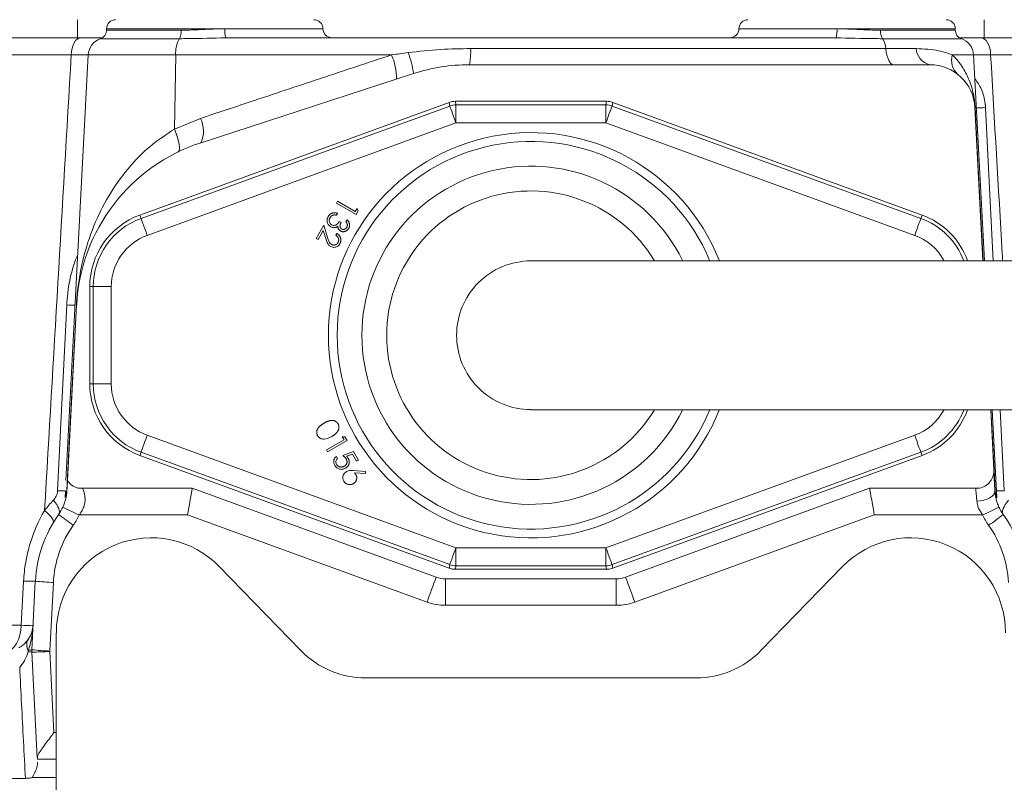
# Model space of a CAD drawing. Header units: millimetres. Extents: x 647 to 1402, y 1107 to 2598.
# Tile 6 of 11: x 968 to 1077, y 2020 to 2105. Entities that reach past the tile are written whole.
import ezdxf

# ---------------------------------------------------------------- set-up
doc = ezdxf.new("R2010")
doc.units = ezdxf.units.MM

msp = doc.modelspace()

# ---------------------------------------------------------------- linework, layer by layer
at = {"color": 7, "linetype": 'Continuous', "lineweight": 15}
for p, q in [((974.05, 2102.51), (974.05, 2104.52)), ((1074.95, 2102.51), (1074.95, 2104.52)), ((963.34, 2102.51), (974.41, 2102.51)), ((977.29, 2103.52), (977.29, 2103.36)), ((990.45, 2103.52), (996.4, 2103.52)), ((990.54, 2102.51), (1058.46, 2102.51)), ((1071.13, 2103.52), (1058.55, 2103.52)), ((1071.71, 2103.36), (1071.71, 2103.52)), ((1074.59, 2102.51), (1085.66, 2102.51)), ((973.35, 2100.61), (962.05, 2100.61)), ((975.24, 2100.61), (972.76, 2053.27)), ((984.97, 2100.61), (984.84, 2092.35)), ((1008.99, 2100.61), (984.97, 2100.61)), ((1017.79, 2101.31), (1063.98, 2101.31)), ((1063.98, 2101.31), (1067.36, 2101.31)), ((1074.96, 2077.69), (1073.76, 2100.61)), ((1086.95, 2100.61), (1075.65, 2100.61)), ((1068.89, 2099.51), (1017.65, 2099.51)), ((1011.45, 2098.52), (987.79, 2090.84)), ((1015.4, 2095.32), (980.98, 2082.79)), ((981.12, 2082.42), (1015.47, 2094.92)), ((1015.47, 2094.92), (1015.4, 2095.32)), ((1016.09, 2095.44), (1016.16, 2095.04)), ((1016.09, 2095.44), (1032.91, 2095.44)), ((1016.16, 2095.04), (1032.84, 2095.04)), ((1016.16, 2095.04), (1016.16, 2093.04)), ((1032.84, 2095.04), (1032.91, 2095.44)), ((1032.84, 2095.04), (1032.84, 2093.04)), ((1033.6, 2095.32), (1033.53, 2094.92)), ((1033.53, 2094.92), (1067.88, 2082.42)), ((1068.02, 2082.79), (1033.6, 2095.32)), ((1074.79, 2077.69), (1073.9, 2094.75)), ((1016.16, 2093.04), (981.8, 2080.53)), ((984.84, 2092.35), (987.72, 2093.54)), ((1032.84, 2093.04), (1016.16, 2093.04)), ((1067.2, 2080.53), (1032.84, 2093.04)), ((1002.87, 2084.1), (1002.99, 2084.32)), ((1005.04, 2082.85), (1002.87, 2084.1)), ((1002.99, 2084.32), (1004.95, 2083.19)), ((980.98, 2082.79), (981.12, 2082.42)), ((1002.99, 2082.97), (1002.87, 2082.76)), ((1004.95, 2083.19), (1005.15, 2083.53)), ((1005.28, 2083.27), (1005.04, 2082.85)), ((1005.15, 2083.53), (1005.28, 2083.27)), ((1068.02, 2082.79), (1067.88, 2082.42)), ((1003.17, 2082.07), (1003.37, 2081.96)), ((1003.91, 2082.05), (1004.04, 2082.27)), ((1000.6, 2080.18), (1001.46, 2081.66)), ((1001.39, 2081.06), (1000.81, 2080.06)), ((1001.66, 2080.19), (1001.39, 2081.06)), ((1001.46, 2081.66), (1001.87, 2080.31)), ((1002.8, 2080.54), (1002.92, 2080.74)), ((1000.81, 2080.06), (1000.6, 2080.18)), ((975.41, 2074.83), (975.8, 2074.83)), ((975.41, 2064), (975.41, 2074.83)), ((975.8, 2074.83), (977.81, 2074.83)), ((975.8, 2064), (975.8, 2074.83)), ((977.81, 2074.83), (977.81, 2064)), ((973.95, 2072.81), (972.93, 2053.26)), ((975.41, 2064), (975.8, 2064)), ((975.8, 2064), (977.81, 2064)), ((1076.01, 2054.48), (1075.66, 2061.14)), ((1076.34, 2051.36), (1075.83, 2061.14)), ((981.8, 2058.3), (1016.16, 2045.79)), ((1001.75, 2056.67), (1003.71, 2057.8)), ((1004.04, 2057.71), (1001.87, 2056.45)), ((1003.71, 2057.8), (1003.51, 2058.14)), ((1003.51, 2058.14), (1003.8, 2058.13)), ((1003.8, 2058.13), (1004.04, 2057.71)), ((1032.84, 2045.79), (1067.2, 2058.3)), ((1001.87, 2056.45), (1001.75, 2056.67)), ((1003.56, 2056.05), (1004.75, 2056.48)), ((1004.75, 2056.48), (1005.3, 2055.54)), ((980.98, 2056.04), (981.12, 2056.41)), ((980.98, 2056.04), (1015.4, 2043.51)), ((1015.47, 2043.91), (981.12, 2056.41)), ((1002.86, 2055.95), (1002.99, 2055.73)), ((1004.64, 2056.19), (1003.99, 2055.96)), ((1005.09, 2055.42), (1004.64, 2056.19)), ((1005.3, 2055.54), (1005.09, 2055.42)), ((1067.88, 2056.41), (1033.53, 2043.91)), ((1033.6, 2043.51), (1068.02, 2056.04)), ((1068.02, 2056.04), (1067.88, 2056.41)), ((1004.73, 2054.37), (1006.1, 2054.28)), ((1006.1, 2054.28), (1006.08, 2054.03)), ((1006.08, 2054.03), (1004.86, 2054.1)), ((972.7, 2052.09), (972.66, 2051.36)), ((986.82, 2052.4), (974.18, 2052.4)), ((1013.97, 2042.52), (986.82, 2052.4)), ((1062.18, 2052.4), (1035.03, 2042.52)), ((1074.43, 2052.4), (1062.18, 2052.4)), ((986.29, 2049.44), (974.25, 2049.44)), ((1012.94, 2039.74), (986.29, 2049.44)), ((1062.71, 2049.44), (1036.06, 2039.74)), ((1074.75, 2049.44), (1062.71, 2049.44)), ((1016.16, 2045.79), (1032.84, 2045.79)), ((1016.16, 2045.79), (1016.16, 2043.79)), ((1032.84, 2045.79), (1032.84, 2043.79)), ((998.9, 2034.35), (989.82, 2043.69)), ((1015.4, 2043.51), (1015.47, 2043.91)), ((1016.16, 2043.79), (1016.09, 2043.39)), ((1032.91, 2043.39), (1016.09, 2043.39)), ((1032.84, 2043.79), (1016.16, 2043.79)), ((1032.91, 2043.39), (1032.84, 2043.79)), ((1033.53, 2043.91), (1033.6, 2043.51)), ((1059.18, 2043.69), (1050.1, 2034.35)), ((1034, 2042.33), (1015, 2042.33)), ((1015, 2042.33), (1015, 2039.38)), ((1034, 2042.33), (1034, 2039.38)), ((967.79, 2037.16), (968.05, 2042.07)), ((968.95, 2034.44), (969.35, 2042.07)), ((971.36, 2041.93), (970.96, 2034.3)), ((1034, 2039.38), (1015, 2039.38)), ((961.7, 2037.16), (967.79, 2037.16)), ((971.68, 2036.33), (971.68, 2009.17)), ((969.57, 2022.43), (968.95, 2034.18)), ((970.96, 2034.25), (971.43, 2025.23)), ((1042.88, 2031.3), (1006.12, 2031.3)), ((971.68, 2022.27), (969.58, 2022.27)), ((969.6, 2021.82), (969.6, 2021.94)), ((892.62, 2020.13), (968.25, 2020.13)), ((968.99, 2020.22), (971.68, 2020.22))]:
    msp.add_line(p, q, dxfattribs=at)
at = {"color": 8, "linetype": 'Continuous', "lineweight": 15}
for p, q in [((990.45, 2103.52), (977.29, 2103.52)), ((977.29, 2103.36), (985.6, 2103.36)), ((996.4, 2103.52), (1001.36, 2103.52)), ((1047.64, 2103.52), (1058.55, 2103.52)), ((1063.4, 2103.36), (1071.71, 2103.36)), ((1071.71, 2103.52), (1071.13, 2103.52)), ((985.39, 2102.41), (976.6, 2102.41)), ((1072.4, 2102.41), (1063.61, 2102.41)), ((984.97, 2100.61), (975.24, 2100.61)), ((1073.76, 2100.61), (1071.38, 2100.61)), ((1075.65, 2100.61), (1073.76, 2100.63)), ((1075.68, 2061.14), (1076.03, 2054.48)), ((1076.73, 2061.14), (1077.17, 2052.12)), ((1076.04, 2054.42), (1076.16, 2052.14)), ((971.43, 2025.23), (971.68, 2025.23))]:
    msp.add_line(p, q, dxfattribs=at)
at = {"color": 7, "linetype": 'Continuous', "lineweight": 15, "flags": 128}
for points in [[(973.35, 2100.61), (973.38, 2100.99), (973.45, 2101.35), (973.55, 2101.68), (973.68, 2101.96), (973.84, 2102.2), (974.02, 2102.37), (974.21, 2102.48), (974.41, 2102.51)], [(1075.65, 2100.61), (1075.62, 2100.99), (1075.55, 2101.35), (1075.45, 2101.68), (1075.32, 2101.96), (1075.16, 2102.2), (1074.98, 2102.37), (1074.79, 2102.48), (1074.59, 2102.51)], [(1064.83, 2099.51), (1064.7, 2099.54), (1064.56, 2099.63), (1064.44, 2099.79), (1064.32, 2100), (1064.21, 2100.26), (1064.12, 2100.57), (1064.04, 2100.92), (1063.98, 2101.31)], [(1015.47, 2094.92), (1015.49, 2094.88), (1015.53, 2094.76), (1015.59, 2094.59), (1015.68, 2094.35), (1015.78, 2094.07), (1015.9, 2093.75), (1016.03, 2093.4), (1016.16, 2093.04)], [(1032.84, 2093.04), (1032.97, 2093.4), (1033.1, 2093.75), (1033.22, 2094.07), (1033.32, 2094.35), (1033.41, 2094.59), (1033.47, 2094.76), (1033.51, 2094.88), (1033.53, 2094.92)], [(985.22, 2089.8), (985.32, 2089.9), (985.38, 2090.08), (985.4, 2090.33), (985.37, 2090.65), (985.29, 2091.02), (985.18, 2091.43), (985.02, 2091.88), (984.84, 2092.35)], [(981.12, 2082.42), (981.13, 2082.37), (981.17, 2082.26), (981.24, 2082.08), (981.32, 2081.85), (981.43, 2081.57), (981.54, 2081.24), (981.67, 2080.9), (981.8, 2080.53)], [(1067.2, 2080.53), (1067.33, 2080.9), (1067.46, 2081.24), (1067.57, 2081.57), (1067.68, 2081.85), (1067.76, 2082.08), (1067.83, 2082.26), (1067.87, 2082.37), (1067.88, 2082.42)], [(971.83, 2052.12), (972.12, 2058.13), (972.84, 2072.79)], [(972.84, 2052.14), (973.16, 2058.14), (973.93, 2072.81)], [(981.12, 2056.41), (981.13, 2056.46), (981.17, 2056.57), (981.24, 2056.75), (981.32, 2056.98), (981.43, 2057.27), (981.54, 2057.59), (981.67, 2057.94), (981.8, 2058.3)], [(1067.2, 2058.3), (1067.33, 2057.94), (1067.46, 2057.59), (1067.57, 2057.27), (1067.68, 2056.98), (1067.76, 2056.75), (1067.83, 2056.57), (1067.87, 2056.46), (1067.88, 2056.41)], [(1075.97, 2054), (1075.99, 2054.1), (1076.01, 2054.51)], [(1076.01, 2054.48), (1076.01, 2054.33), (1076.03, 2054), (1076.06, 2053.51), (1076.09, 2052.88), (1076.13, 2052.14)], [(1074.13, 2050.97), (1074.08, 2051.46), (1074.05, 2051.86), (1074.02, 2052.15), (1074.01, 2052.34), (1074, 2052.4)], [(1076.13, 2052.14), (1076.1, 2051.92), (1075.99, 2051.72), (1075.81, 2051.52), (1075.56, 2051.35), (1075.26, 2051.2), (1074.91, 2051.09), (1074.52, 2051.01), (1074.13, 2050.97)], [(971.95, 2049.49), (972.01, 2049.61), (972.03, 2049.77), (972.01, 2049.94), (971.95, 2050.14), (971.86, 2050.35), (971.73, 2050.58), (971.56, 2050.82), (971.36, 2051.06)], [(1077.06, 2049.49), (1076.99, 2049.61), (1076.97, 2049.77), (1076.99, 2049.94), (1077.05, 2050.14), (1077.14, 2050.35), (1077.28, 2050.58), (1077.44, 2050.82), (1077.65, 2051.06)], [(971.33, 2048.54), (971.36, 2048.64), (971.35, 2048.77), (971.29, 2048.93), (971.18, 2049.1), (971.04, 2049.29), (970.85, 2049.49), (970.63, 2049.71), (970.38, 2049.93)], [(1015.47, 2043.91), (1015.49, 2043.95), (1015.53, 2044.07), (1015.59, 2044.24), (1015.68, 2044.48), (1015.78, 2044.76), (1015.9, 2045.08), (1016.03, 2045.43), (1016.16, 2045.79)], [(1032.84, 2045.79), (1032.97, 2045.43), (1033.1, 2045.08), (1033.22, 2044.76), (1033.32, 2044.48), (1033.41, 2044.24), (1033.47, 2044.07), (1033.51, 2043.95), (1033.53, 2043.91)], [(966.09, 2034.31), (966.41, 2034.36), (966.72, 2034.52), (967.01, 2034.78), (967.26, 2035.14), (967.48, 2035.57), (967.64, 2036.06), (967.75, 2036.6), (967.79, 2037.16)], [(969.58, 2022.27), (969.58, 2022.29), (969.58, 2022.34), (969.57, 2022.43)]]:
    msp.add_lwpolyline(points, dxfattribs=at)
at = {"color": 8, "linetype": 'Continuous', "lineweight": 15, "flags": 128}
for points in [[(1073.93, 2094.75), (1074.24, 2088.74), (1074.82, 2077.69)], [(1075.08, 2094.74), (1075.38, 2088.73), (1075.92, 2077.69)]]:
    msp.add_lwpolyline(points, dxfattribs=at)
at = {"color": 7, "linetype": 'Continuous', "lineweight": 15}
for centre, radius, start, end in [((978.29, 2103.52), 1, 90, 180), ((1000.35, 2103.52), 1, 0, 90), ((1048.65, 2103.52), 1, 90, 180), ((1070.71, 2103.52), 1, 0, 90), ((976.28, 2103.36), 1, 288.6964, 0), ((983.95, 2103.23), 1.65, 330.4003, 4.6037), ((993.19, 2103.27), 2.75, 174.8217, 195.8987), ((1002.36, 2103.52), 1, 180, 270), ((1046.64, 2103.52), 1, 270, 0), ((1055.81, 2103.27), 2.75, 344.1011, 5.1785), ((1065.05, 2103.23), 1.65, 175.3961, 209.6), ((1072.72, 2103.36), 1, 180, 251.3036), ((977.25, 2100.51), 2.01, 108.6964, 177), ((988.14, 2100.82), 3.18, 149.9519, 183.6918), ((1061.76, 2101.18), 2.22, 3.4905, 33.7085), ((1071.75, 2100.51), 2.01, 3, 71.3036), ((1002.6, 2097.87), 6.95, 0.3516, 23.2721), ((999.64, 2096.67), 11.95, 8.9132, 20.512), ((1010.64, 2100.98), 7.16, 348.1491, 2.6796), ((1069.35, 2101.44), 1.99, 183.7926, 256.5255), ((1073.47, 2100.02), 2.17, 164.0516, 227.73), ((1017.65, 2079.45), 20.06, 90, 108), ((1068.89, 2094.49), 5.02, 3, 90), ((1016.16, 2093.04), 2.01, 90.0116, 109.9888), ((1032.84, 2093.04), 2.01, 70.0112, 89.9883), ((1073.91, 2094.96), 0.211, 266.0657, 273.9343), ((985.04, 2092.12), 3.03, 334.9591, 27.9354), ((993.99, 2071.76), 20.06, 108, 177), ((1024.5, 2069.42), 21.56, 22.7186, 180), ((1024.5, 2069.42), 18.81, 26.2729, 180), ((1024.5, 2069.42), 16.05, 31.3252, 180), ((983.88, 2074.83), 8.47, 110, 180), ((1065.12, 2074.83), 8.47, 19.8745, 70), ((983.88, 2074.83), 8.08, 110, 180), ((983.88, 2074.83), 6.07, 110, 180), ((1024.5, 2069.42), 8.27, 89.9375, 180), ((973.94, 2073.01), 0.204, 266.1935, 273.8065), ((1024.5, 2069.42), 21.56, 180, 337.3619), ((1024.5, 2069.42), 18.81, 180, 333.7192), ((1024.5, 2069.42), 16.05, 180, 328.5781), ((1024.5, 2069.42), 8.27, 180, 270.0194), ((983.88, 2064), 8.47, 180, 250), ((983.88, 2064), 8.08, 180, 250), ((983.88, 2064), 6.07, 180, 250), ((1065.12, 2064), 8.47, 290, 340.1255), ((967.86, 2052.4), 5.01, 324.5005, 335.4111), ((987.06, 2078.66), 31.91, 242.6936, 246.323), ((1061.94, 2078.66), 31.91, 293.6771, 297.3062), ((1081.14, 2052.4), 5.02, 204.5889, 215.4995), ((983.38, 2041.33), 14.04, 144.5005, 177), ((993.95, 2077.73), 35.8, 232.0731, 235.3168), ((967.86, 2052.36), 7.02, 324.5005, 335.4111), ((1081.14, 2052.36), 7.02, 204.5889, 215.4995), ((1055.05, 2077.73), 35.81, 304.6834, 307.9267), ((1065.62, 2041.33), 14.04, 3, 35.4995), ((983.38, 2041.3), 12.04, 144.5005, 177), ((1065.62, 2041.3), 12.04, 3, 35.4995), ((982.25, 2036.33), 10.56, 44.1798, 180), ((1066.75, 2036.33), 10.56, 0, 135.8202), ((1016.16, 2045.79), 2.01, 250.007, 269.9925), ((1032.84, 2045.79), 2.01, 270.0075, 289.9929), ((1129.05, 1998.26), 123.3, 158.9645, 160.3399), ((1015, 2045.34), 3.01, 250, 270), ((1034, 2045.34), 3.01, 270, 290), ((919.95, 1998.26), 123.29, 19.66, 21.0355), ((968.7, 2050.49), 8.44, 265.5591, 274.4409), ((972.37, 2070.74), 28.83, 264.0063, 267.9977), ((1015, 2045.4), 6.02, 250, 270), ((1034, 2045.4), 6.02, 270, 290), ((968.45, 2045.57), 8.44, 265.5659, 274.4341), ((971.97, 2063.14), 28.86, 264.0091, 267.9966), ((971.46, 2034.31), 2.51, 177, 183), ((971.46, 2034.31), 2.51, 177.0011, 182.9957), ((968.95, 2062.91), 28.73, 270.0016, 273.9996), ((971.46, 2034.28), 0.502, 177, 183), ((1006.12, 2041.36), 10.06, 224.1798, 270), ((1042.88, 2041.36), 10.06, 270, 315.8202)]:
    msp.add_arc(centre, radius, start, end, dxfattribs=at)
at = {"color": 8, "linetype": 'Continuous', "lineweight": 15}
for centre, radius, start, end in [((1074.39, 2112.29), 17.56, 268.9381, 272.2571), ((1024.5, 2069.42), 22.54, 21.7023, 338.2885), ((1065.12, 2074.83), 8.08, 20.8997, 70), ((1065.12, 2074.83), 6.07, 28.6342, 70), ((973.48, 2091), 18.22, 268.0038, 270.9723), ((1065.12, 2064), 6.07, 290, 331.4391), ((1065.12, 2064), 8.08, 290, 339.1525), ((972.39, 2069.07), 16.96, 268.0994, 271.0581), ((1076.61, 2069.07), 16.96, 268.9419, 271.9006)]:
    msp.add_arc(centre, radius, start, end, dxfattribs=at)
at = {"color": 7, "linetype": 'Continuous', "lineweight": 15}
for centre, major_axis, ratio, start_param, end_param in [((1016.09, 2093.43), (0.35, -1.98), 0.999647, 2.96712, 3.316065), ((1032.91, 2093.43), (-0.35, -1.98), 0.999647, 2.96712, 3.316065), ((986.29, 2049.39), (0.53, 3.01), 0.002985, 0, 1.553869), ((1062.71, 2049.39), (-0.53, 3.01), 0.002985, 4.729316, 6.283185), ((1016.09, 2045.4), (0.35, 1.98), 0.999647, 2.96712, 3.316065), ((1032.91, 2045.4), (-0.35, 1.98), 0.999647, 2.96712, 3.316065)]:
    msp.add_ellipse(centre, major_axis=major_axis, ratio=ratio, start_param=start_param, end_param=end_param, dxfattribs=at)
for points, knots in [([(974.41, 2102.51), (975.07, 2102.51), (975.94, 2102.51), (976.63, 2102.51), (976.79, 2102.51)], [0, 0, 0, 0, 0.7716513, 1, 1, 1, 1]), ([(990.54, 2102.51), (989.13, 2102.47), (987.39, 2102.42), (985.72, 2102.41), (985.39, 2102.41)], [0, 0, 0, 0, 0.806012, 1, 1, 1, 1]), ([(985.6, 2103.36), (985.9, 2103.36), (986.83, 2103.37), (988.46, 2103.46), (989.78, 2103.5), (990.45, 2103.52)], [0, 0, 0, 0, 0.191595, 0.590299, 1, 1, 1, 1]), ([(1063.61, 2102.41), (1063.28, 2102.41), (1061.62, 2102.42), (1059.87, 2102.47), (1058.46, 2102.51)], [0, 0, 0, 0, 0.193988, 1, 1, 1, 1]), ([(1058.55, 2103.52), (1059.2, 2103.5), (1060.53, 2103.46), (1062.15, 2103.37), (1063.1, 2103.36), (1063.4, 2103.36)], [0, 0, 0, 0, 0.3986083, 0.8084057, 1, 1, 1, 1]), ([(1072.21, 2102.51), (1072.41, 2102.51), (1073.11, 2102.51), (1073.97, 2102.51), (1074.59, 2102.51)], [0, 0, 0, 0, 0.276623, 1, 1, 1, 1]), ([(987.72, 2093.54), (989.57, 2094.15), (993.98, 2095.62), (1001.07, 2097.98), (1006.35, 2099.73), (1008.99, 2100.61)], [0, 0, 0, 0, 0.263934, 0.631316, 1, 1, 1, 1]), ([(1010.84, 2100.86), (1012.04, 2101), (1014.35, 2101.26), (1016.68, 2101.29), (1017.79, 2101.31)], [0, 0, 0, 0, 0.5205074, 1, 1, 1, 1]), ([(1067.36, 2101.31), (1068.24, 2101.26), (1069.77, 2101.18), (1070.9, 2100.78), (1071.38, 2100.61)], [0, 0, 0, 0, 0.572496, 1, 1, 1, 1]), ([(1071.38, 2100.61), (1071.76, 2100.25), (1072.09, 2099.86), (1072.66, 2099.03), (1072.91, 2098.59), (1073.22, 2097.9), (1073.32, 2097.66), (1073.49, 2097.17), (1073.57, 2096.91), (1073.7, 2096.38), (1073.76, 2096.1), (1073.84, 2095.64), (1073.86, 2095.47), (1073.9, 2095.13), (1073.92, 2094.94), (1073.93, 2094.75)], [0, 0, 0, 0, 0.25, 0.25, 0.5, 0.5, 0.625, 0.625, 0.75, 0.75, 0.875, 0.875, 0.9375, 0.9375, 1, 1, 1, 1]), ([(973.93, 2072.81), (973.94, 2073.09), (973.99, 2073.87), (974.16, 2075.31), (974.45, 2077.03), (975.07, 2079.5), (976.13, 2082.41), (977.9, 2085.7), (979.99, 2088.43), (982.31, 2090.7), (983.99, 2091.79), (984.84, 2092.35)], [0, 0, 0, 0, 0.031908, 0.090221, 0.175728, 0.261403, 0.435989, 0.596889, 0.761202, 0.878979, 1, 1, 1, 1]), ([(1001.94, 2082.63), (1001.96, 2082.65), (1001.98, 2082.7), (1002.03, 2082.76), (1002.08, 2082.81), (1002.13, 2082.86), (1002.19, 2082.91), (1002.25, 2082.95), (1002.31, 2082.98), (1002.38, 2083), (1002.44, 2083.02), (1002.52, 2083.04), (1002.59, 2083.04), (1002.67, 2083.04), (1002.74, 2083.04), (1002.82, 2083.02), (1002.91, 2083), (1002.96, 2082.98), (1002.99, 2082.97)], [0, 0, 0, 0, 0.065524, 0.128335, 0.189372, 0.248861, 0.307225, 0.365152, 0.422966, 0.481514, 0.540645, 0.600124, 0.661265, 0.723827, 0.788306, 0.855533, 0.925973, 1, 1, 1, 1]), ([(1002.47, 2082.78), (1002.45, 2082.77), (1002.42, 2082.76), (1002.38, 2082.74), (1002.33, 2082.71), (1002.29, 2082.68), (1002.25, 2082.64), (1002.22, 2082.6), (1002.18, 2082.55), (1002.16, 2082.52), (1002.15, 2082.5)], [0, 0, 0, 0, 0.120705, 0.239288, 0.358427, 0.480465, 0.60329, 0.731317, 0.862953, 1, 1, 1, 1]), ([(1002.87, 2082.76), (1002.85, 2082.77), (1002.81, 2082.78), (1002.75, 2082.79), (1002.7, 2082.8), (1002.65, 2082.8), (1002.6, 2082.8), (1002.55, 2082.8), (1002.51, 2082.79), (1002.48, 2082.78), (1002.47, 2082.78)], [0, 0, 0, 0, 0.151093, 0.29424, 0.42859, 0.55572, 0.67634, 0.789828, 0.897154, 1, 1, 1, 1]), ([(1002.22, 2081.48), (1002.12, 2081.56), (1001.93, 2081.71), (1001.81, 2082.05), (1001.82, 2082.37), (1001.9, 2082.54), (1001.94, 2082.63)], [0, 0, 0, 0, 0.279404, 0.558952, 0.779356, 1, 1, 1, 1]), ([(1002.15, 2082.5), (1002.12, 2082.43), (1002.04, 2082.27), (1002.07, 2082.03), (1002.16, 2081.83), (1002.27, 2081.75), (1002.32, 2081.71)], [0, 0, 0, 0, 0.280272, 0.559653, 0.779925, 1, 1, 1, 1]), ([(1002.32, 2081.71), (1002.38, 2081.68), (1002.5, 2081.63), (1002.7, 2081.64), (1002.96, 2081.76), (1003.08, 2081.94), (1003.17, 2082.07)], [0, 0, 0, 0, 0.186622, 0.373491, 0.560259, 1, 1, 1, 1]), ([(1003.37, 2081.96), (1003.35, 2081.93), (1003.33, 2081.88), (1003.3, 2081.81), (1003.27, 2081.73), (1003.26, 2081.66), (1003.25, 2081.58), (1003.26, 2081.52), (1003.27, 2081.45), (1003.29, 2081.4), (1003.32, 2081.35), (1003.35, 2081.31), (1003.39, 2081.27), (1003.42, 2081.25), (1003.44, 2081.24)], [0, 0, 0, 0, 0.1057809, 0.2073939, 0.3057145, 0.4028143, 0.4942315, 0.5780355, 0.6555035, 0.7281623, 0.7977508, 0.8649417, 0.9321354, 1, 1, 1, 1]), ([(1004.01, 2081.44), (1004.03, 2081.46), (1004.05, 2081.51), (1004.07, 2081.58), (1004.08, 2081.65), (1004.08, 2081.71), (1004.07, 2081.76), (1004.06, 2081.8), (1004.04, 2081.84), (1004.02, 2081.88), (1004, 2081.92), (1003.97, 2081.97), (1003.94, 2082.01), (1003.92, 2082.04), (1003.91, 2082.05)], [0, 0, 0, 0, 0.116976, 0.2278448, 0.3362871, 0.4455501, 0.5025624, 0.5616854, 0.6248319, 0.6910136, 0.7619243, 0.8361438, 0.9159744, 0.9999835, 0.9999835, 0.9999835, 0.9999835]), ([(1004.04, 2082.27), (1004.05, 2082.26), (1004.09, 2082.22), (1004.14, 2082.17), (1004.18, 2082.11), (1004.22, 2082.05), (1004.25, 2081.99), (1004.28, 2081.93), (1004.3, 2081.87), (1004.32, 2081.8), (1004.32, 2081.74), (1004.33, 2081.68), (1004.32, 2081.62), (1004.32, 2081.55), (1004.3, 2081.49), (1004.28, 2081.43), (1004.26, 2081.37), (1004.24, 2081.34), (1004.23, 2081.32)], [0, 0, 0, 0, 0.073104, 0.143317, 0.21064, 0.276107, 0.33967, 0.401409, 0.462466, 0.523503, 0.583523, 0.642599, 0.700712, 0.758798, 0.817428, 0.876993, 0.937492, 1, 1, 1, 1]), ([(1002.69, 2081.4), (1002.6, 2081.4), (1002.43, 2081.38), (1002.28, 2081.45), (1002.22, 2081.48)], [0, 0, 0, 0, 0.559515, 1, 1, 1, 1]), ([(1003.02, 2081.55), (1003, 2081.53), (1002.95, 2081.5), (1002.86, 2081.45), (1002.78, 2081.42), (1002.72, 2081.41), (1002.69, 2081.4)], [0, 0, 0, 0, 0.257929, 0.507831, 0.753014, 1, 1, 1, 1]), ([(1002.92, 2080.74), (1002.94, 2080.73), (1002.99, 2080.69), (1003.06, 2080.64), (1003.12, 2080.58), (1003.18, 2080.52), (1003.22, 2080.45), (1003.26, 2080.38), (1003.3, 2080.3), (1003.32, 2080.22), (1003.34, 2080.14), (1003.35, 2080.06), (1003.35, 2079.98), (1003.34, 2079.9), (1003.33, 2079.82), (1003.3, 2079.75), (1003.27, 2079.67), (1003.25, 2079.62), (1003.23, 2079.6)], [0, 0, 0, 0, 0.068494, 0.134805, 0.19883, 0.261153, 0.323151, 0.384368, 0.446288, 0.509174, 0.571661, 0.63269, 0.692546, 0.752248, 0.812046, 0.872923, 0.935452, 1, 1, 1, 1]), ([(1003.31, 2081.02), (1003.28, 2081.03), (1003.24, 2081.06), (1003.18, 2081.11), (1003.13, 2081.17), (1003.09, 2081.23), (1003.06, 2081.3), (1003.04, 2081.38), (1003.02, 2081.46), (1003.02, 2081.52), (1003.02, 2081.55)], [0, 0, 0, 0, 0.124033, 0.24416, 0.361106, 0.479491, 0.600256, 0.725821, 0.858599, 1, 1, 1, 1]), ([(1004.23, 2081.32), (1004.21, 2081.29), (1004.18, 2081.23), (1004.11, 2081.16), (1004.04, 2081.1), (1003.97, 2081.04), (1003.89, 2081), (1003.8, 2080.97), (1003.71, 2080.94), (1003.63, 2080.94), (1003.54, 2080.94), (1003.46, 2080.95), (1003.38, 2080.98), (1003.33, 2081), (1003.31, 2081.02)], [0, 0, 0, 0, 0.089526, 0.177155, 0.264888, 0.35342, 0.440297, 0.524564, 0.606825, 0.689075, 0.770052, 0.84742, 0.924054, 1, 1, 1, 1]), ([(1003.44, 2081.24), (1003.45, 2081.23), (1003.47, 2081.22), (1003.51, 2081.21), (1003.55, 2081.2), (1003.58, 2081.19), (1003.62, 2081.19), (1003.66, 2081.19), (1003.71, 2081.2), (1003.75, 2081.21), (1003.79, 2081.23), (1003.83, 2081.25), (1003.86, 2081.27), (1003.9, 2081.29), (1003.93, 2081.33), (1003.96, 2081.36), (1003.99, 2081.4), (1004.01, 2081.42), (1004.01, 2081.44)], [0, 0, 0, 0, 0.059111, 0.116837, 0.173959, 0.231496, 0.289127, 0.347621, 0.409039, 0.472435, 0.536902, 0.600298, 0.664242, 0.728032, 0.792802, 0.859205, 0.928311, 1, 1, 1, 1]), ([(1002.2, 2079.3), (1002.12, 2079.36), (1001.95, 2079.48), (1001.79, 2079.8), (1001.71, 2080.04), (1001.66, 2080.19)], [0, 0, 0, 0, 0.279355, 0.559179, 1, 1, 1, 1]), ([(1001.87, 2080.31), (1001.92, 2080.14), (1001.99, 2079.91), (1002.15, 2079.63), (1002.26, 2079.55), (1002.31, 2079.51)], [0, 0, 0, 0, 0.56068, 0.780446, 1, 1, 1, 1]), ([(1003.23, 2079.6), (1003.17, 2079.5), (1003.04, 2079.32), (1002.73, 2079.2), (1002.44, 2079.19), (1002.28, 2079.26), (1002.2, 2079.3)], [0, 0, 0, 0, 0.279979, 0.559266, 0.779602, 1, 1, 1, 1]), ([(1002.31, 2079.51), (1002.33, 2079.51), (1002.36, 2079.49), (1002.41, 2079.47), (1002.45, 2079.46), (1002.5, 2079.45), (1002.55, 2079.45), (1002.6, 2079.45), (1002.66, 2079.46), (1002.71, 2079.47), (1002.76, 2079.48), (1002.81, 2079.51), (1002.85, 2079.53), (1002.9, 2079.56), (1002.93, 2079.6), (1002.97, 2079.64), (1003, 2079.68), (1003.02, 2079.71), (1003.03, 2079.73)], [0, 0, 0, 0, 0.062207, 0.123035, 0.182504, 0.242395, 0.302116, 0.362378, 0.424968, 0.489375, 0.554115, 0.617454, 0.680042, 0.7422, 0.804509, 0.867575, 0.932851, 1, 1, 1, 1]), ([(1003.03, 2079.73), (1003.04, 2079.74), (1003.06, 2079.78), (1003.08, 2079.83), (1003.1, 2079.88), (1003.11, 2079.94), (1003.11, 2079.99), (1003.11, 2080.04), (1003.11, 2080.1), (1003.09, 2080.15), (1003.08, 2080.21), (1003.05, 2080.26), (1003.02, 2080.31), (1002.99, 2080.36), (1002.95, 2080.41), (1002.9, 2080.45), (1002.85, 2080.49), (1002.81, 2080.52), (1002.8, 2080.54)], [0, 0, 0, 0, 0.062782, 0.123075, 0.181883, 0.239777, 0.296771, 0.354099, 0.412378, 0.471651, 0.531965, 0.592891, 0.654558, 0.718333, 0.784056, 0.852626, 0.924451, 1, 1, 1, 1]), ([(1103.04, 2077.69), (1099.91, 2077.69), (1093.91, 2077.69), (1085.37, 2077.69), (1077.73, 2077.69), (1071, 2077.69), (1065.52, 2077.69), (1061.15, 2077.69), (1057.73, 2077.69), (1054.83, 2077.69), (1052.23, 2077.69), (1049.55, 2077.69), (1046.54, 2077.69), (1043.18, 2077.69), (1039.69, 2077.69), (1036.25, 2077.69), (1033.14, 2077.69), (1030.51, 2077.69), (1028.39, 2077.69), (1026.75, 2077.69), (1025.5, 2077.69), (1024.84, 2077.69), (1024.5, 2077.69)], [0, 0, 0, 0, 0.074426, 0.1427, 0.204834, 0.260855, 0.310739, 0.345612, 0.376684, 0.403963, 0.427501, 0.451891, 0.484337, 0.521789, 0.564193, 0.611498, 0.66372, 0.721004, 0.783408, 0.850735, 0.922897, 1, 1, 1, 1]), ([(1024.5, 2061.14), (1024.8, 2061.14), (1025.37, 2061.14), (1026.37, 2061.14), (1027.6, 2061.14), (1029.09, 2061.14), (1030.82, 2061.14), (1032.77, 2061.14), (1034.83, 2061.14), (1036.93, 2061.14), (1039.03, 2061.14), (1041.43, 2061.14), (1044.47, 2061.14), (1048.44, 2061.14), (1053.34, 2061.14), (1059.24, 2061.14), (1066.14, 2061.14), (1074.03, 2061.14), (1082.86, 2061.14), (1092.64, 2061.14), (1099.49, 2061.14), (1103.04, 2061.14)], [0, 0, 0, 0, 0.06689, 0.128864, 0.185977, 0.238263, 0.285581, 0.327872, 0.365167, 0.39753, 0.424986, 0.452505, 0.489261, 0.532272, 0.58145, 0.636769, 0.698293, 0.764778, 0.83721, 0.915607, 1, 1, 1, 1]), ([(1001.48, 2059.64), (1001.51, 2059.66), (1001.58, 2059.7), (1001.68, 2059.75), (1001.78, 2059.8), (1001.87, 2059.84), (1001.96, 2059.87), (1002.04, 2059.9), (1002.12, 2059.92), (1002.19, 2059.93), (1002.27, 2059.94), (1002.33, 2059.94), (1002.4, 2059.94), (1002.46, 2059.94), (1002.53, 2059.93), (1002.59, 2059.92), (1002.65, 2059.9), (1002.7, 2059.88), (1002.75, 2059.85), (1002.8, 2059.82), (1002.85, 2059.79), (1002.9, 2059.75), (1002.94, 2059.71), (1002.97, 2059.67), (1003.01, 2059.62), (1003.03, 2059.59), (1003.04, 2059.57)], [0, 0, 0, 0, 0.0684297, 0.1332175, 0.1939201, 0.2508658, 0.3040327, 0.3536326, 0.3996427, 0.4426756, 0.4832503, 0.5224571, 0.5601688, 0.596828, 0.6326676, 0.6675294, 0.7018722, 0.7360912, 0.7698225, 0.8027481, 0.835562, 0.8680082, 0.9003334, 0.9331497, 0.9662336, 1, 1, 1, 1]), ([(1000.76, 2058.25), (1000.75, 2058.27), (1000.73, 2058.3), (1000.71, 2058.36), (1000.69, 2058.41), (1000.67, 2058.47), (1000.67, 2058.52), (1000.66, 2058.58), (1000.66, 2058.64), (1000.66, 2058.7), (1000.67, 2058.76), (1000.68, 2058.81), (1000.7, 2058.87), (1000.73, 2058.93), (1000.75, 2058.99), (1000.79, 2059.05), (1000.83, 2059.11), (1000.87, 2059.16), (1000.92, 2059.22), (1000.98, 2059.28), (1001.04, 2059.34), (1001.11, 2059.4), (1001.19, 2059.46), (1001.28, 2059.52), (1001.38, 2059.58), (1001.44, 2059.62), (1001.48, 2059.64)], [0.0000052, 0.0000052, 0.0000052, 0.0000052, 0.0336459, 0.0668071, 0.0994561, 0.1319898, 0.1641962, 0.1966657, 0.2295594, 0.2627944, 0.2966064, 0.3308833, 0.3659773, 0.4016652, 0.4385034, 0.4766719, 0.5160937, 0.5571617, 0.6005586, 0.646872, 0.6968709, 0.750114, 0.8069114, 0.8675956, 0.9317757, 1, 1, 1, 1]), ([(1003.04, 2059.57), (1003.05, 2059.55), (1003.07, 2059.52), (1003.09, 2059.46), (1003.11, 2059.41), (1003.13, 2059.35), (1003.14, 2059.29), (1003.14, 2059.24), (1003.14, 2059.18), (1003.14, 2059.12), (1003.13, 2059.06), (1003.12, 2059), (1003.1, 2058.94), (1003.08, 2058.87), (1003.05, 2058.81), (1003.01, 2058.75), (1002.97, 2058.69), (1002.93, 2058.63), (1002.88, 2058.57), (1002.82, 2058.51), (1002.76, 2058.45), (1002.69, 2058.39), (1002.61, 2058.33), (1002.52, 2058.27), (1002.43, 2058.22), (1002.37, 2058.18), (1002.33, 2058.16)], [0, 0, 0, 0, 0.0339938, 0.0673922, 0.1004859, 0.1330172, 0.1658365, 0.1988767, 0.2320577, 0.2661424, 0.3004704, 0.335348, 0.3709556, 0.4073969, 0.4451898, 0.4841612, 0.5243524, 0.5665481, 0.6104418, 0.6571703, 0.7065207, 0.7590554, 0.8142938, 0.8729031, 0.9348848, 1, 1, 1, 1]), ([(1002.33, 2058.16), (1002.07, 2058.02), (1001.66, 2057.81), (1001.13, 2057.9), (1000.89, 2058.07), (1000.8, 2058.19), (1000.76, 2058.25)], [0, 0, 0, 0, 0.499363, 0.748748, 0.874367, 1, 1, 1, 1]), ([(1002.67, 2054.95), (1002.62, 2055.05), (1002.53, 2055.24), (1002.56, 2055.54), (1002.68, 2055.78), (1002.8, 2055.89), (1002.86, 2055.95)], [0, 0, 0, 0, 0.279841, 0.559316, 0.77956, 1, 1, 1, 1]), ([(1002.99, 2055.73), (1002.94, 2055.68), (1002.84, 2055.58), (1002.79, 2055.38), (1002.81, 2055.2), (1002.85, 2055.11), (1002.88, 2055.06)], [0, 0, 0, 0, 0.2801545, 0.5592396, 0.7796119, 1, 1, 1, 1]), ([(1003.95, 2055.66), (1003.94, 2055.67), (1003.92, 2055.71), (1003.88, 2055.75), (1003.84, 2055.8), (1003.79, 2055.85), (1003.74, 2055.9), (1003.69, 2055.95), (1003.62, 2056), (1003.58, 2056.04), (1003.56, 2056.05)], [0, 0, 0, 0, 0.102032, 0.210374, 0.323695, 0.44489, 0.572357, 0.707615, 0.850363, 1, 1, 1, 1]), ([(1003.74, 2054.86), (1003.76, 2054.87), (1003.8, 2054.89), (1003.84, 2054.93), (1003.89, 2054.97), (1003.92, 2055.01), (1003.96, 2055.06), (1003.98, 2055.1), (1004.01, 2055.15), (1004.02, 2055.21), (1004.03, 2055.26), (1004.04, 2055.32), (1004.04, 2055.37), (1004.03, 2055.43), (1004.02, 2055.49), (1004, 2055.54), (1003.98, 2055.6), (1003.96, 2055.64), (1003.95, 2055.66)], [0, 0, 0, 0, 0.067076, 0.131226, 0.19365, 0.254204, 0.313459, 0.372493, 0.43177, 0.492391, 0.553055, 0.613204, 0.673109, 0.734509, 0.797001, 0.861752, 0.92911, 1, 1, 1, 1]), ([(1004.18, 2055.72), (1004.19, 2055.7), (1004.22, 2055.65), (1004.25, 2055.58), (1004.27, 2055.5), (1004.29, 2055.43), (1004.29, 2055.35), (1004.29, 2055.27), (1004.28, 2055.2), (1004.26, 2055.12), (1004.24, 2055.05), (1004.21, 2054.97), (1004.17, 2054.91), (1004.12, 2054.84), (1004.07, 2054.79), (1004.01, 2054.73), (1003.94, 2054.68), (1003.89, 2054.65), (1003.86, 2054.63)], [0, 0, 0, 0, 0.065949, 0.129229, 0.191135, 0.251141, 0.311052, 0.370755, 0.431359, 0.493403, 0.555531, 0.616741, 0.677351, 0.738704, 0.801113, 0.864906, 0.931238, 1, 1, 1, 1]), ([(1003.99, 2055.96), (1004.03, 2055.92), (1004.1, 2055.85), (1004.15, 2055.76), (1004.18, 2055.72)], [0, 0, 0, 0, 0.560011, 1, 1, 1, 1]), ([(1003.86, 2054.63), (1003.74, 2054.58), (1003.51, 2054.48), (1003.13, 2054.52), (1002.84, 2054.7), (1002.72, 2054.87), (1002.67, 2054.95)], [0, 0, 0, 0, 0.279843, 0.559255, 0.779404, 1, 1, 1, 1]), ([(1002.88, 2055.06), (1002.89, 2055.04), (1002.91, 2055), (1002.94, 2054.96), (1002.99, 2054.92), (1003.03, 2054.88), (1003.08, 2054.85), (1003.13, 2054.82), (1003.19, 2054.8), (1003.25, 2054.78), (1003.31, 2054.77), (1003.37, 2054.76), (1003.44, 2054.76), (1003.5, 2054.77), (1003.56, 2054.78), (1003.62, 2054.8), (1003.69, 2054.83), (1003.72, 2054.85), (1003.74, 2054.86)], [0.00001, 0.00001, 0.00001, 0.00001, 0.0612752, 0.12109, 0.1794827, 0.2377984, 0.2966725, 0.3562595, 0.4176937, 0.481507, 0.5459904, 0.6090573, 0.6718857, 0.7346016, 0.7982921, 0.863663, 0.930653, 1, 1, 1, 1]), ([(1003.96, 2054.25), (1004.04, 2054.28), (1004.18, 2054.35), (1004.38, 2054.37), (1004.56, 2054.37), (1004.67, 2054.37), (1004.73, 2054.37)], [0, 0, 0, 0, 0.339304, 0.559449, 0.779693, 1, 1, 1, 1]), ([(1074.43, 2052.4), (1074.67, 2052.45), (1074.89, 2052.54), (1075.28, 2052.8), (1075.46, 2052.96), (1075.67, 2053.25), (1075.73, 2053.35), (1075.84, 2053.56), (1075.89, 2053.67), (1075.99, 2054.01), (1076.02, 2054.24), (1076.01, 2054.48)], [0, 0, 0, 0, 0.25, 0.25, 0.5, 0.5, 0.625, 0.625, 0.75, 0.75, 1, 1, 1, 1]), ([(972.87, 2052.14), (972.87, 2052.14), (972.87, 2052.16), (972.88, 2052.3), (972.9, 2052.61), (972.92, 2053.13), (972.93, 2053.18), (972.93, 2053.21)], [0, 0, 0, 0, 0.003948, 0.033451, 0.174888, 0.475924, 1, 1, 1, 1]), ([(972.93, 2053.26), (973, 2053.15), (973.08, 2053.05), (973.26, 2052.87), (973.37, 2052.78), (973.58, 2052.63), (973.69, 2052.57), (973.93, 2052.47), (974.06, 2052.43), (974.18, 2052.4)], [0, 0, 0, 0, 0.25, 0.25, 0.5, 0.5, 0.75, 0.75, 1, 1, 1, 1]), ([(1003.67, 2053.2), (1003.63, 2053.31), (1003.54, 2053.52), (1003.59, 2053.84), (1003.74, 2054.09), (1003.89, 2054.19), (1003.96, 2054.25)], [0, 0, 0, 0, 0.279702, 0.559091, 0.779549, 1, 1, 1, 1]), ([(1004.73, 2052.91), (1004.7, 2052.9), (1004.64, 2052.86), (1004.55, 2052.83), (1004.45, 2052.81), (1004.35, 2052.8), (1004.25, 2052.81), (1004.15, 2052.83), (1004.05, 2052.86), (1003.96, 2052.91), (1003.88, 2052.97), (1003.8, 2053.04), (1003.73, 2053.12), (1003.69, 2053.17), (1003.67, 2053.2)], [0, 0, 0, 0, 0.0861018, 0.1695392, 0.2510817, 0.332801, 0.4140839, 0.4949081, 0.5770503, 0.6613252, 0.7465386, 0.8303622, 0.9145624, 0.9999907, 0.9999907, 0.9999907, 0.9999907]), ([(1005.02, 2053.9), (1005.04, 2053.88), (1005.06, 2053.84), (1005.09, 2053.77), (1005.1, 2053.71), (1005.12, 2053.64), (1005.12, 2053.57), (1005.12, 2053.5), (1005.11, 2053.43), (1005.09, 2053.36), (1005.07, 2053.29), (1005.04, 2053.22), (1005, 2053.16), (1004.96, 2053.1), (1004.91, 2053.05), (1004.86, 2053), (1004.8, 2052.95), (1004.76, 2052.93), (1004.73, 2052.91)], [0, 0, 0, 0, 0.063431, 0.1255, 0.185859, 0.245692, 0.305602, 0.366296, 0.428007, 0.492147, 0.556175, 0.618869, 0.680842, 0.742474, 0.804913, 0.867906, 0.93293, 1, 1, 1, 1]), ([(1004.86, 2054.1), (1004.89, 2054.07), (1004.96, 2054.01), (1005, 2053.94), (1005.02, 2053.9)], [0, 0, 0, 0, 0.560032, 1, 1, 1, 1]), ([(971.36, 2051.06), (971.48, 2051.2), (971.59, 2051.35), (971.76, 2051.71), (971.82, 2051.91), (971.83, 2052.12)], [0, 0, 0, 0, 0.5, 0.5, 1, 1, 1, 1]), ([(972.42, 2050.31), (972.5, 2050.47), (972.56, 2050.63), (972.67, 2050.95), (972.71, 2051.11), (972.78, 2051.42), (972.81, 2051.57), (972.85, 2051.86), (972.86, 2052), (972.87, 2052.14)], [0, 0, 0, 0, 0.25, 0.25, 0.5, 0.5, 0.75, 0.75, 1, 1, 1, 1]), ([(974.59, 2052.4), (974.59, 2052.4), (974.64, 2052.32), (974.73, 2052.08), (974.76, 2051.99), (974.82, 2051.76), (974.85, 2051.63), (974.88, 2051.35), (974.89, 2051.19), (974.87, 2050.85), (974.84, 2050.67), (974.73, 2050.31), (974.66, 2050.12), (974.48, 2049.77), (974.37, 2049.6), (974.25, 2049.44)], [0, 0, 0, 0, 0.25, 0.25, 0.375, 0.375, 0.5, 0.5, 0.625, 0.625, 0.75, 0.75, 0.875, 0.875, 1, 1, 1, 1]), ([(1076.13, 2052.14), (1076.14, 2051.87), (1076.18, 2051.58), (1076.29, 2051.11), (1076.33, 2050.95), (1076.44, 2050.63), (1076.5, 2050.47), (1076.58, 2050.31)], [0, 0, 0, 0, 0.5, 0.5, 0.75, 0.75, 1, 1, 1, 1]), ([(968.05, 2042.07), (968.08, 2042.77), (968.16, 2043.46), (968.4, 2044.84), (968.56, 2045.52), (969.15, 2047.51), (969.7, 2048.75), (970.38, 2049.93)], [0, 0, 0, 0, 0.25, 0.25, 0.5, 0.5, 1, 1, 1, 1]), ([(1074.75, 2049.44), (1074.57, 2049.68), (1074.43, 2049.93), (1074.26, 2050.32), (1074.22, 2050.46), (1074.16, 2050.72), (1074.14, 2050.85), (1074.13, 2050.97)], [0, 0, 0, 0, 0.5, 0.5, 0.75, 0.75, 1, 1, 1, 1]), ([(1076.66, 2050.14), (1076.67, 2050.12), (1076.68, 2050.1), (1076.68, 2050.11), (1076.68, 2050.11)], [0, 0, 0, 0, 0.923242, 1, 1, 1, 1]), ([(968.56, 2034.36), (968.72, 2034.81), (968.84, 2035.28), (969.02, 2036.21), (969.07, 2036.69), (969.1, 2037.16)], [0, 0, 0, 0, 0.5, 0.5, 1, 1, 1, 1]), ([(968.6, 2035.65), (968.76, 2035.89), (968.87, 2036.14), (969.04, 2036.65), (969.08, 2036.9), (969.1, 2037.16)], [0, 0, 0, 0, 0.5, 0.5, 1, 1, 1, 1]), ([(967.51, 2034.67), (967.6, 2034.71), (968, 2034.95), (968.34, 2035.3), (968.54, 2035.57), (968.6, 2035.65)], [0, 0, 0, 0, 0.161558, 0.774944, 1, 1, 1, 1]), ([(968.6, 2035.65), (968.59, 2035.64), (968.48, 2035.47), (968.34, 2035.06), (968.47, 2034.58), (968.54, 2034.33)], [0, 0, 0, 0, 0.022817, 0.5019303, 1, 1, 1, 1]), ([(968.56, 2034.21), (968.47, 2033.9), (968.34, 2033.6), (968.12, 2033.17), (968.03, 2033.03), (967.84, 2032.75), (967.73, 2032.62), (967.61, 2032.5)], [0, 0, 0, 0, 0.5, 0.5, 0.75, 0.75, 1, 1, 1, 1]), ([(968.56, 2034.36), (968.56, 2034.36), (968.55, 2034.35), (968.55, 2034.34), (968.54, 2034.33)], [0, 0, 0, 0, 0.236186, 1, 1, 1, 1]), ([(968.54, 2034.33), (968.55, 2034.3), (968.55, 2034.25), (968.56, 2034.21), (968.56, 2034.21)], [0, 0, 0, 0, 0.918009, 1, 1, 1, 1]), ([(968.95, 2034.44), (968.95, 2034.43), (968.92, 2034.42), (968.82, 2034.4), (968.78, 2034.39), (968.68, 2034.38), (968.63, 2034.37), (968.56, 2034.36)], [0, 0, 0, 0, 0.5, 0.5, 0.75, 0.75, 1, 1, 1, 1]), ([(968.95, 2034.18), (968.93, 2034.18), (968.89, 2034.19), (968.66, 2034.2), (968.56, 2034.21)], [0, 0, 0, 0, 0.598444, 1, 1, 1, 1]), ([(968.25, 2020.13), (968.18, 2021.51), (968.11, 2022.89), (968.03, 2024.27), (967.89, 2027.01), (967.75, 2029.76), (967.61, 2032.5)], [0.0008619, 0.0008619, 0.0008619, 0.0008619, 0.005015, 0.005015, 0.005015, 0.0132643, 0.0132643, 0.0132643, 0.0132643]), ([(969.57, 2022.43), (969.57, 2022.49), (969.58, 2022.56), (969.65, 2022.72), (969.7, 2022.82), (969.82, 2023.02), (969.89, 2023.13), (970.04, 2023.37), (970.13, 2023.49), (970.4, 2023.87), (970.6, 2024.13), (970.9, 2024.54), (971.01, 2024.68), (971.22, 2024.95), (971.32, 2025.09), (971.43, 2025.23)], [0, 0, 0, 0, 0.125, 0.125, 0.25, 0.25, 0.375, 0.375, 0.5, 0.5, 0.75, 0.75, 0.875, 0.875, 1, 1, 1, 1]), ([(969.6, 2021.82), (969.58, 2021.62), (969.53, 2021.16), (969.19, 2020.56), (968.99, 2020.22)], [0, 0, 0, 0, 0.43894, 1, 1, 1, 1]), ([(968.25, 2020.13), (968.47, 2020.14), (968.74, 2020.15), (968.95, 2020.21), (968.99, 2020.22)], [0, 0, 0, 0, 0.8037616, 1, 1, 1, 1])]:
    msp.add_open_spline(points, degree=3, knots=knots, dxfattribs=at)
for points in [[(970.38, 2049.93), (971.37, 2066.82), (972.36, 2083.72), (973.35, 2100.61)], [(1008.99, 2100.61), (1009.61, 2100.69), (1010.22, 2100.78), (1010.84, 2100.86)], [(970.38, 2049.93), (970.69, 2050.33), (971.02, 2050.71), (971.36, 2051.06)]]:
    msp.add_open_spline(points, degree=3, dxfattribs=at)
at = {"color": 8, "linetype": 'Continuous', "lineweight": 15}
for points, knots in [([(975.24, 2100.63), (975.16, 2100.63), (974.61, 2100.62), (973.93, 2100.62), (973.35, 2100.61)], [0, 0, 0, 0, 0.144471, 1, 1, 1, 1]), ([(1075.65, 2100.61), (1076.08, 2093.24), (1076.53, 2085.6), (1076.98, 2077.96), (1076.99, 2077.69)], [0, 0, 0, 0, 0.965054, 1, 1, 1, 1]), ([(1073.89, 2097.99), (1074.16, 2097.6), (1074.71, 2096.8), (1075.02, 2095.58), (1075.07, 2094.89), (1075.08, 2094.74)], [0, 0, 0, 0, 0.4248459, 0.8767748, 1, 1, 1, 1]), ([(972.84, 2072.79), (972.87, 2073.22), (973, 2074.93), (973.45, 2076.87), (974, 2078.22), (974.08, 2078.42)], [0, 0, 0, 0, 0.220075, 0.881595, 1, 1, 1, 1]), ([(972.67, 2051.36), (972.68, 2051.38), (972.69, 2051.4), (972.79, 2051.7), (972.82, 2051.9), (972.84, 2052.02), (972.84, 2052.1), (972.84, 2052.14)], [0, 0, 0, 0, 0.602769, 0.826216, 0.907961, 0.957681, 1, 1, 1, 1]), ([(1076.16, 2052.14), (1076.16, 2052.13), (1076.16, 2052.09), (1076.16, 2052), (1076.18, 2051.89), (1076.21, 2051.75), (1076.24, 2051.62), (1076.3, 2051.42), (1076.36, 2051.29), (1076.33, 2051.36), (1076.33, 2051.36)], [0, 0, 0, 0, 0.00841, 0.046485, 0.106832, 0.164103, 0.306883, 0.433424, 0.940442, 1, 1, 1, 1])]:
    msp.add_open_spline(points, degree=3, knots=knots, dxfattribs=at)

doc.saveas('drawing.dxf')
